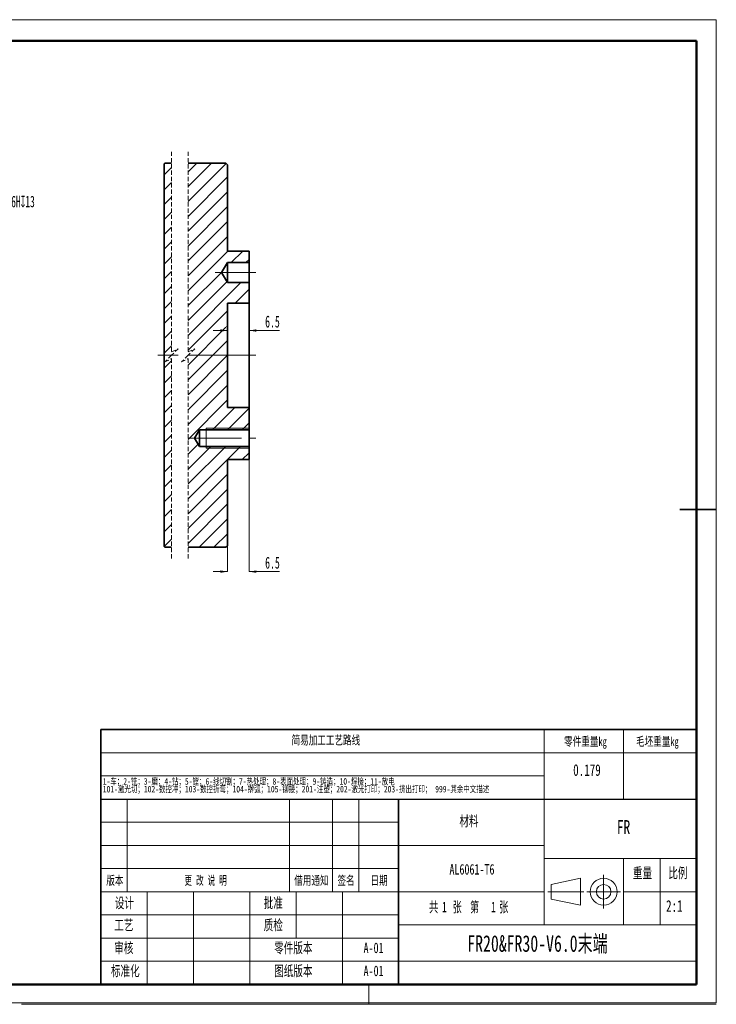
# Model space of a CAD drawing. Header units: millimetres. Extents: x 0 to 420, y 0 to 297.
# Tile 2 of 2: x 209 to 420, y 0 to 297. Entities that reach past the tile are written whole.
import ezdxf

# ---------------------------------------------------------------- set-up
doc = ezdxf.new("R2010")
doc.units = ezdxf.units.MM
doc.linetypes.add('CENTERX2', pattern=[20.32, 12.7, -2.54, 2.54, -2.54])
doc.linetypes.add('HIDDEN', pattern=[1.905, 1.27, -0.635])
doc.layers.get('0').update_dxf_attribs({"lineweight": 18})
for name, color, linetype, lineweight in [('中心线层', 6, 'CENTERX2', 25), ('标注层', 150, 'Continuous', 18), ('细线层', 7, 'Continuous', 25)]:
    doc.layers.add(name, color=color, linetype=linetype, lineweight=lineweight)
doc.styles.add('SLDTEXTSTYLE0', font='txt', dxfattribs={"width": 0.7})
doc.styles.add('SLDTEXTSTYLE1', font='txt', dxfattribs={"width": 0.614286})
doc.styles.add('SLDTEXTSTYLE19', font='txt', dxfattribs={"width": 0.605})
doc.styles.add('SLDTEXTSTYLE2', font='txt', dxfattribs={"width": 0.7})
doc.styles.add('SLDTEXTSTYLE3', font='txt', dxfattribs={"width": 0.6})
doc.dimstyles.new('SLDDIMSTYLE3', dxfattribs={"dimtxt": 3.5, "dimasz": 2.2, "dimexe": 0, "dimexo": 0.0625, "dimgap": 0.875, "dimtad": 0, "dimtih": 1, "dimtoh": 1, "dimrnd": 1e-09, "dimzin": 12, "dimdsep": 46, "dimtxsty": 'SLDTEXTSTYLE19', "dimcen": 0, "dimdle": 4.4, "dimadec": 0, "dimazin": 3, "dimtfac": 1, "dimtdec": 3, "dimtofl": 0, "dimtmove": 0, "dimatfit": 3, "dimfxl": 1, "dimfrac": 2, "dimtolj": 1, "dimarcsym": 0})
doc.dimstyles.new('SLDDIMSTYLE5', dxfattribs={"dimtxt": 3.595646, "dimasz": 2.2, "dimexe": 0, "dimexo": 0.0625, "dimgap": 0.898912, "dimtad": 1, "dimrnd": 1e-09, "dimzin": 12, "dimdsep": 46, "dimtxsty": 'SLDTEXTSTYLE19', "dimcen": 0.09, "dimdle": 4.4, "dimadec": 0, "dimazin": 3, "dimtfac": 1, "dimtdec": 3, "dimtofl": 0, "dimtmove": 0, "dimatfit": 3, "dimfxl": 1, "dimfrac": 2, "dimtolj": 1, "dimarcsym": 0})

# ---------------------------------------------------------------- blocks, each defined once
blk = doc.blocks.new('SW_NOTE_0')
at = {"color": 0, "linetype": 'Continuous', "lineweight": 0, "attachment_point": 2}
for s, insert, char_height, width, style in [('共', (2.18, 4.09), 3.17, 5.8604, 'SLDTEXTSTYLE0'), ('1', (5.42, 4.09), 3.17, 1.8128, 'SLDTEXTSTYLE2'), ('张  第', (11.91, 4.09), 3.175, 15.6444, 'SLDTEXTSTYLE3'), ('1', (20.24, 4.09), 3.17, 1.8128, 'SLDTEXTSTYLE2'), ('张', (23.35, 4.09), 3.17, 5.6866, 'SLDTEXTSTYLE0')]:
    blk.add_mtext(s, dxfattribs=dict(at, insert=insert, char_height=char_height, width=width, style=style))
blk = doc.blocks.new('SW_NOTE_1')
at = {"color": 0, "linetype": 'Continuous', "lineweight": 0, "char_height": 2, "attachment_point": 1, "style": 'SLDTEXTSTYLE0'}
for s, insert, width in [('1-车；2-铣；3-磨；4-钻；5-镗；6-线切割；7-热处理；8-表面处理；9-铸造；10-焊接；11-放电', (0, 2.58), 171.5039), ('101-激光切；102-数控冲；103-数控折弯；104-擀弧；105-铆接；201-注塑；202-激光打印；203-挤出打印； 999-其余中文描述', (0, 0.25), 225.6425)]:
    blk.add_mtext(s, dxfattribs=dict(at, insert=insert, width=width))
blk = doc.blocks.new('*X30')
at = {"layer": '标注层', "linetype": 'Continuous'}
blk.add_hatch(color=0, dxfattribs=at).paths.add_polyline_path([(166.39, 215.76), (168.23, 217.01), (167.73, 217.54)], flags=0)
at = {"layer": '标注层', "color": 0, "linetype": 'Continuous'}
for q in [(166.39, 215.76), (197.08, 242.45)]:
    blk.add_line((194.52, 242.45), q, dxfattribs=at)
at = {"layer": '标注层', "color": 0, "insert": (206.17, 242.45), "char_height": 3.5, "width": 34.602, "attachment_point": 5, "style": 'SLDTEXTSTYLE19'}
blk.add_mtext('7×M6-6H{\\fgdt|b0|i0|c134|p2;x}13', dxfattribs=at)
blk = doc.blocks.new('*X37')
at = {"layer": '标注层', "linetype": 'Continuous'}
for points in [[(272.33, 203.51), (270.13, 203.88), (270.13, 203.14)], [(278.83, 203.51), (281.03, 203.88), (281.03, 203.14)]]:
    blk.add_hatch(color=0, dxfattribs=at).paths.add_polyline_path(points, flags=0)
at = {"layer": '标注层', "color": 0, "linetype": 'Continuous'}
for p, q in [((272.33, 211.71), (272.33, 203.51)), ((278.83, 211.71), (278.83, 203.51)), ((267.93, 203.51), (272.33, 203.51)), ((278.83, 203.51), (288.04, 203.51))]:
    blk.add_line(p, q, dxfattribs=at)
at = {"layer": '标注层', "color": 0, "insert": (285.88, 206.19), "char_height": 3.596, "width": 8.6529, "attachment_point": 5, "style": 'SLDTEXTSTYLE19'}
blk.add_mtext('6.5', dxfattribs=at)
blk = doc.blocks.new('*X38')
at = {"layer": '标注层', "linetype": 'Continuous'}
for points in [[(272.33, 130.69), (270.13, 131.05), (270.13, 130.32)], [(278.83, 130.69), (281.03, 131.05), (281.03, 130.32)]]:
    blk.add_hatch(color=0, dxfattribs=at).paths.add_polyline_path(points, flags=0)
at = {"layer": '标注层', "color": 0, "linetype": 'Continuous'}
for p, q in [((278.83, 173.46), (278.83, 130.69)), ((272.33, 138.46), (272.33, 130.69)), ((267.93, 130.69), (272.33, 130.69)), ((278.83, 130.69), (288.04, 130.69))]:
    blk.add_line(p, q, dxfattribs=at)
at = {"layer": '标注层', "color": 0, "insert": (285.88, 133.36), "char_height": 3.596, "width": 8.6529, "attachment_point": 5, "style": 'SLDTEXTSTYLE19'}
blk.add_mtext('6.5', dxfattribs=at)
blk = doc.blocks.new('SW_HATCH_0')
at = {"color": 0, "linetype": 'Continuous', "lineweight": 18}
for p, q in [((0, 0), (-2.57, -2.57)), ((4.49, 0), (-2.57, -7.06)), ((-7.57, -1.3), (-9.78, -3.51)), ((8.92, -0.06), (-2.57, -11.55)), ((-7.57, -5.79), (-9.78, -8)), ((9.35, -4.12), (-2.57, -16.04)), ((9.35, -8.61), (-2.57, -20.53)), ((-7.57, -10.28), (-9.78, -12.49)), ((-7.57, -14.77), (-9.78, -16.98)), ((9.35, -13.1), (-2.57, -25.02)), ((9.35, -17.59), (-2.57, -29.51)), ((-7.57, -19.26), (-9.78, -21.47)), ((-7.57, -23.75), (-9.78, -25.96)), ((9.35, -22.08), (-2.57, -34)), ((9.42, -26.5), (-2.57, -38.5)), ((13.91, -26.5), (10.41, -30)), ((-7.57, -28.24), (-9.78, -30.45)), ((15.85, -29.05), (14.9, -30)), ((7.76, -32.65), (-2.57, -42.99)), ((-7.57, -32.73), (-9.78, -34.94)), ((-7.57, -37.22), (-9.78, -39.43)), ((9.18, -35.72), (-2.57, -47.48)), ((13.39, -36), (-2.57, -51.97)), ((15.85, -38.03), (11.63, -42.25)), ((-7.57, -41.71), (-9.78, -43.92)), ((9.35, -44.53), (-2.57, -56.46)), ((-7.57, -46.2), (-9.78, -48.41)), ((8.85, -49.52), (-2.57, -60.95)), ((9.35, -49.02), (9.01, -49.36)), ((-7.57, -50.69), (-9.78, -52.9)), ((9.35, -53.51), (-2.57, -65.44)), ((-7.57, -55.18), (-9.78, -57.39)), ((9.35, -58), (-2.57, -69.93)), ((-7.57, -59.67), (-9.78, -61.88)), ((-7.57, -64.16), (-9.78, -66.37)), ((9.35, -62.49), (-2.57, -74.42)), ((9.35, -66.98), (-2.57, -78.91)), ((-7.57, -68.65), (-9.78, -70.86)), ((-7.57, -73.14), (-9.78, -75.35)), ((9.35, -71.47), (-2.57, -83.4)), ((11.56, -73.75), (4.81, -80.5)), ((15.85, -73.95), (9.3, -80.5)), ((-7.57, -77.63), (-9.78, -79.84)), ((15.85, -78.44), (13.79, -80.5)), ((-7.57, -82.12), (-9.78, -84.33)), ((0.46, -84.85), (-2.57, -87.89)), ((4.3, -85.5), (-2.57, -92.38)), ((8.79, -85.5), (-2.57, -96.87)), ((13.28, -85.5), (-2.57, -101.36)), ((-7.57, -86.61), (-9.78, -88.82)), ((15.85, -87.42), (13.77, -89.5)), ((-7.57, -91.1), (-9.78, -93.31)), ((9.35, -93.92), (-2.57, -105.85)), ((-7.57, -95.59), (-9.78, -97.8)), ((-7.57, -100.08), (-9.78, -102.29)), ((9.35, -98.41), (-2.57, -110.34)), ((9.35, -102.9), (-2.57, -114.83)), ((-7.57, -104.57), (-9.78, -106.78)), ((-7.57, -109.06), (-9.78, -111.27)), ((9.35, -107.39), (0.74, -116)), ((9.35, -111.88), (5.23, -116)), ((-7.57, -113.55), (-9.78, -115.76))]:
    blk.add_line(p, q, dxfattribs=at)

msp = doc.modelspace()

# ---------------------------------------------------------------- linework, layer by layer
at = {"color": 7, "linetype": 'Continuous', "lineweight": 18}
for p, q in [((-0.00051, 297.39658), (419.99299, 297.39658)), ((419.99299, 297.39658), (419.99299, 0.39658)), ((367.99593, 75.98945), (367.99593, 82.98945)), ((391.99593, 75.98945), (391.99593, 82.98945)), ((233.99593, 75.98945), (413.99593, 75.98945)), ((367.99593, 61.98945), (367.99593, 75.98945)), ((391.99593, 61.98945), (391.99593, 75.98945)), ((367.99593, 68.98945), (233.99593, 68.98945)), ((241.99593, 33.98945), (241.99593, 61.98945)), ((290.99593, 33.98945), (290.99593, 61.98945)), ((303.99593, 33.98945), (303.99593, 61.98945)), ((311.99593, 33.98945), (311.99593, 61.98945)), ((367.99593, 61.98945), (367.99593, 23.98945)), ((323.99593, 54.98945), (233.99593, 54.98945)), ((323.99593, 47.98945), (233.99593, 47.98945)), ((323.99593, 47.98945), (367.99593, 47.98945)), ((413.99593, 43.98945), (367.99593, 43.98945)), ((391.99593, 43.98945), (391.99593, 23.98945)), ((402.99593, 43.98945), (402.99593, 23.98945)), ((323.99593, 40.98945), (233.99593, 40.98945)), ((370.11999, 36.19823), (378.95074, 38.05397)), ((370.11999, 36.19823), (370.11999, 31.78067)), ((378.95074, 38.05397), (378.95074, 29.92492)), ((367.99593, 33.98945), (233.99593, 33.98945)), ((247.99593, 5.98945), (247.99593, 33.98945)), ((261.99593, 5.98945), (261.99593, 33.98945)), ((278.99593, 5.98945), (278.99593, 33.98945)), ((292.99593, 19.98945), (292.99593, 33.98945)), ((306.99593, 5.98945), (306.99593, 33.98945)), ((391.99593, 33.98945), (413.99593, 33.98945)), ((370.11999, 31.78067), (378.95074, 29.92492)), ((323.99593, 26.98945), (233.99593, 26.98945)), ((367.99593, 23.98945), (323.99593, 23.98945)), ((413.99593, 23.98945), (367.99593, 23.98945)), ((323.99593, 19.98945), (233.99593, 19.98945)), ((323.99593, 12.98945), (233.99593, 12.98945)), ((314.99593, 5.98945), (314.99593, -0.01055)), ((-0.00051, 0.39658), (419.99299, 0.39658)), ((209.99593, -0.01055), (419.99593, -0.01055))]:
    msp.add_line(p, q, dxfattribs=at)
at = {"color": 7, "linetype": 'Continuous', "lineweight": 50}
for p, q in [((23.99593, 290.98945), (413.99593, 290.98945)), ((413.99593, 5.98945), (413.99593, 290.98945)), ((23.99593, 5.98945), (413.99593, 5.98945)), ((233.99593, 5.98945), (413.99593, 5.98945))]:
    msp.add_line(p, q, dxfattribs=at)
at = {"color": 0, "linetype": 'HIDDEN', "lineweight": 18}
for p, q in [((255.40202, 257.52206), (255.40202, 197.02206)), ((260.40202, 257.52206), (260.40202, 197.02206)), ((255.40202, 197.02206), (257.40202, 198.02206)), ((257.40202, 198.02206), (255.40202, 196.02206)), ((260.40202, 197.02206), (262.40202, 198.02206)), ((262.40202, 198.02206), (260.40202, 196.02206)), ((255.40202, 196.02206), (253.40202, 194.02206)), ((253.40202, 194.02206), (255.40202, 195.02206)), ((255.40202, 195.02206), (255.40202, 134.52206)), ((260.40202, 196.02206), (258.40202, 194.02206)), ((258.40202, 194.02206), (260.40202, 195.02206)), ((260.40202, 195.02206), (260.40202, 134.52206))]:
    msp.add_line(p, q, dxfattribs=at)
at = {"color": 0, "linetype": 'Continuous', "lineweight": 35}
for p, q in [((253.1921, 253.82206), (253.3921, 254.02206)), ((253.1921, 138.22206), (253.1921, 253.82206)), ((255.40202, 254.02206), (253.3921, 254.02206)), ((271.82802, 254.02206), (260.40202, 254.02206)), ((271.82802, 254.02206), (272.32803, 253.52206)), ((272.32803, 227.52206), (272.32803, 253.52206)), ((278.82803, 227.52206), (272.32803, 227.52206)), ((278.82803, 227.52206), (278.82803, 224.02206)), ((270.52544, 221.02206), (272.32803, 224.02206)), ((272.32803, 224.02206), (278.82803, 224.02206)), ((272.32803, 218.02206), (272.32803, 224.02206)), ((278.82803, 218.02206), (278.82803, 224.02206)), ((272.32803, 218.02206), (270.52544, 221.02206)), ((278.82803, 218.02206), (272.32803, 218.02206)), ((278.82803, 218.02206), (278.82803, 211.77206)), ((272.32803, 211.77206), (278.82803, 211.77206)), ((272.32803, 211.77206), (272.32803, 180.27206)), ((278.82803, 180.27206), (278.82803, 211.77206)), ((278.82803, 180.27206), (272.32803, 180.27206)), ((278.82803, 180.27206), (278.82803, 173.52206)), ((262.32587, 171.02206), (263.82803, 173.52206)), ((263.82803, 173.52206), (278.82803, 173.52206)), ((263.82803, 168.52206), (263.82803, 173.52206)), ((278.82803, 168.52206), (278.82803, 173.52206)), ((263.82803, 168.52206), (262.32587, 171.02206)), ((278.82803, 168.52206), (263.82803, 168.52206)), ((278.82803, 168.52206), (278.82803, 164.52206)), ((272.32803, 164.52206), (278.82803, 164.52206)), ((272.32803, 138.52206), (272.32803, 164.52206)), ((253.3921, 138.02206), (253.1921, 138.22206)), ((253.3921, 138.02206), (255.40202, 138.02206)), ((260.40202, 138.02206), (271.82802, 138.02206)), ((272.32803, 138.52206), (271.82802, 138.02206))]:
    msp.add_line(p, q, dxfattribs=at)
at = {"color": 0, "linetype": 'Continuous', "lineweight": 18}
for p, q in [((265.82802, 174.02206), (278.82803, 174.02206)), ((265.82802, 173.52206), (265.82802, 174.02206)), ((265.82802, 168.02206), (265.82802, 168.52206)), ((278.82803, 168.02206), (265.82802, 168.02206))]:
    msp.add_line(p, q, dxfattribs=at)
at = {"color": 7, "linetype": 'Continuous', "lineweight": 35}
for p, q in [((408.99593, 149.48945), (419.99593, 149.48945)), ((233.99593, 61.98945), (233.99593, 82.98945)), ((233.99593, 82.98945), (413.99593, 82.98945)), ((233.99593, 61.98945), (233.99593, 5.98945)), ((323.99593, 61.98945), (323.99593, 5.98945)), ((413.99593, 61.98945), (413.99593, 5.98945)), ((413.99593, 5.98945), (233.99593, 5.98945))]:
    msp.add_line(p, q, dxfattribs=at)
at = {"color": 7, "linetype": 'Continuous', "lineweight": 25}
msp.add_line((233.99593, 61.98945), (413.99593, 61.98945), dxfattribs=at)
at = {"color": 7, "linetype": 'CENTERX2', "lineweight": 18}
for p, q in [((385.95336, 28.92492), (385.95336, 39.05397)), ((369.11999, 33.98945), (379.95074, 33.98945)), ((380.88883, 33.98945), (391.01788, 33.98945))]:
    msp.add_line(p, q, dxfattribs=at)
at = {"color": 0, "linetype": 'Continuous', "lineweight": 18}
msp.add_lwpolyline([(265.82789, 173.52206), (265.82802, 173.44941), (265.82802, 173.2357), (265.82802, 172.89334), (265.82802, 172.44222), (265.82802, 171.90857), (265.82802, 171.3234), (265.82802, 170.72071), (265.82802, 170.13555), (265.82802, 169.60189), (265.82802, 169.15078), (265.82802, 168.80842), (265.82802, 168.5947), (265.82802, 168.52206)], dxfattribs=at)
at = {"color": 7, "linetype": 'Continuous', "lineweight": 18}
for radius in [4.06453, 2.20878]:
    msp.add_circle((385.95336, 33.98945), radius, dxfattribs=at)
at = {"layer": '中心线层', "color": 0, "linetype": 'CENTERX2', "lineweight": 18}
for p, q in [((272.32803, 221.02206), (268.52544, 221.02206)), ((272.32803, 221.02206), (280.82802, 221.02206)), ((251.1921, 196.02206), (257.40202, 196.02206)), ((260.40202, 196.02206), (271.82802, 196.02206)), ((271.82802, 196.02206), (272.32803, 196.02206)), ((272.32803, 196.02206), (280.82802, 196.02206)), ((263.82803, 171.02206), (260.40202, 171.02206)), ((263.82803, 171.02206), (280.82802, 171.02206))]:
    msp.add_line(p, q, dxfattribs=at)
at = {"layer": '细线层', "color": 7, "lineweight": 18}
msp.add_line((323.99593, 12.98945), (413.99593, 12.98945), dxfattribs=at)

# ---------------------------------------------------------------- block references
at = {"color": 0, "linetype": 'Continuous', "lineweight": 18}
msp.add_blockref('SW_HATCH_0', (262.9761, 254.02206), dxfattribs=at)
at = {"color": 7, "linetype": 'Continuous', "lineweight": 0}
for name, p in [('SW_NOTE_1', (234.61334, 65.74506)), ('SW_NOTE_0', (332.41815, 26.87978))]:
    msp.add_blockref(name, p, dxfattribs=at)

# ---------------------------------------------------------------- texts
at = {"color": 7, "linetype": 'Continuous', "lineweight": 0, "attachment_point": 2}
for s, insert, char_height, width, style in [('简易加工工艺路线', (302.02496, 81.10448), 2.645833, 41.6977421, 'SLDTEXTSTYLE0'), ('零件重量kg', (380.45515, 80.70671), 2.645833, 26.094716, 'SLDTEXTSTYLE0'), ('毛坯重量kg', (402.1913, 80.70671), 2.645833, 26.094716, 'SLDTEXTSTYLE0'), ('0.179', (380.9111, 72.49687), 3.5, 16.8078212, 'SLDTEXTSTYLE2'), ('材料', (345.25044, 56.95946), 3.175, 12.2423743, 'SLDTEXTSTYLE0'), ('FR', (391.96878, 55.63079), 4.233333, 8.1119181, 'SLDTEXTSTYLE2'), ('AL6061-T6', (346.15994, 42.35679), 3.175, 28.2344413, 'SLDTEXTSTYLE2'), ('重量', (397.69595, 41.27078), 3.175, 12.1927095, 'SLDTEXTSTYLE0'), ('比例', (408.39667, 41.27078), 3.175, 11.2490782, 'SLDTEXTSTYLE0'), ('版本', (238.25136, 38.71682), 2.645833, 10.1192039, 'SLDTEXTSTYLE0'), ('更 改 说 明', (265.67702, 38.71682), 2.645833, 24.8243782, 'SLDTEXTSTYLE1'), ('借用通知', (297.64113, 38.71682), 2.645833, 20.5695065, 'SLDTEXTSTYLE0'), ('签名', (308.10617, 38.71682), 2.645833, 9.7053305, 'SLDTEXTSTYLE0'), ('日期', (318.10618, 38.71682), 2.645833, 9.1259078, 'SLDTEXTSTYLE0'), ('设计', (241.12822, 32.21809), 3.175, 12.0933799, 'SLDTEXTSTYLE0'), ('批准', (286.12823, 32.21809), 3.175, 12.1927095, 'SLDTEXTSTYLE0'), ('2:1', (407.31229, 31.44851), 3.5, 9.4441341, 'SLDTEXTSTYLE2'), ('工艺', (240.96849, 25.52029), 3.175, 11.9940503, 'SLDTEXTSTYLE0'), ('质检', (286.12823, 25.52029), 3.175, 12.1678771, 'SLDTEXTSTYLE0'), ('FR20&FR30-V6.0末端', (365.96049, 20.85214), 5, 99.3296089, 'SLDTEXTSTYLE0'), ('审核', (240.96849, 18.63443), 3.175, 11.7705587, 'SLDTEXTSTYLE0'), ('零件版本', (292.18543, 18.63443), 3.175, 24.8572346, 'SLDTEXTSTYLE0'), ('A-01', (316.42874, 18.63443), 3.175, 12.0188827, 'SLDTEXTSTYLE2'), ('标准化', (241.41265, 11.6837), 3.175, 18.5249721, 'SLDTEXTSTYLE0'), ('图纸版本', (292.18543, 11.6837), 3.175, 24.261257, 'SLDTEXTSTYLE0'), ('A-01', (316.42874, 11.6837), 3.175, 12.0188827, 'SLDTEXTSTYLE2')]:
    msp.add_mtext(s, dxfattribs=dict(at, insert=insert, char_height=char_height, width=width, style=style))

# ---------------------------------------------------------------- dimensions: what is measured, and where the dimension line sits
at = {"layer": '标注层', "color": 0}
dim = msp.add_diameter_dim_2p(p1=(162.03254, 211.63546), p2=(166.38629, 215.76399), text='7×M6-6H{\\fgdt|b0|i0|c134|p2;x}13', dimstyle='SLDDIMSTYLE3', override={"dimpost": '%%C<>', "dimsah": 1, "dimtzin": 12}, dxfattribs=at)
dim.commit()
dim.dimension.update_dxf_attribs({"geometry": '*X30', "text_midpoint": (194.52393, 242.44608), "dimtype": 163})
for base, p1, p2, picture, middle in [((278.82802, 203.50883), (272.32802, 211.77206), (278.82802, 211.77206), '*X37', (285.88149, 206.18548)), ((278.82802, 130.68733), (272.32802, 138.52206), (278.82802, 173.52206), '*X38', (285.88149, 133.36398))]:
    dim = msp.add_linear_dim(base=base, p1=p1, p2=p2, dimstyle='SLDDIMSTYLE5', override={"dimsah": 1, "dimtzin": 12}, dxfattribs=at)
    dim.commit()
    dim.dimension.update_dxf_attribs({"geometry": picture, "text_midpoint": middle, "dimtype": 160})

doc.saveas('drawing.dxf')
